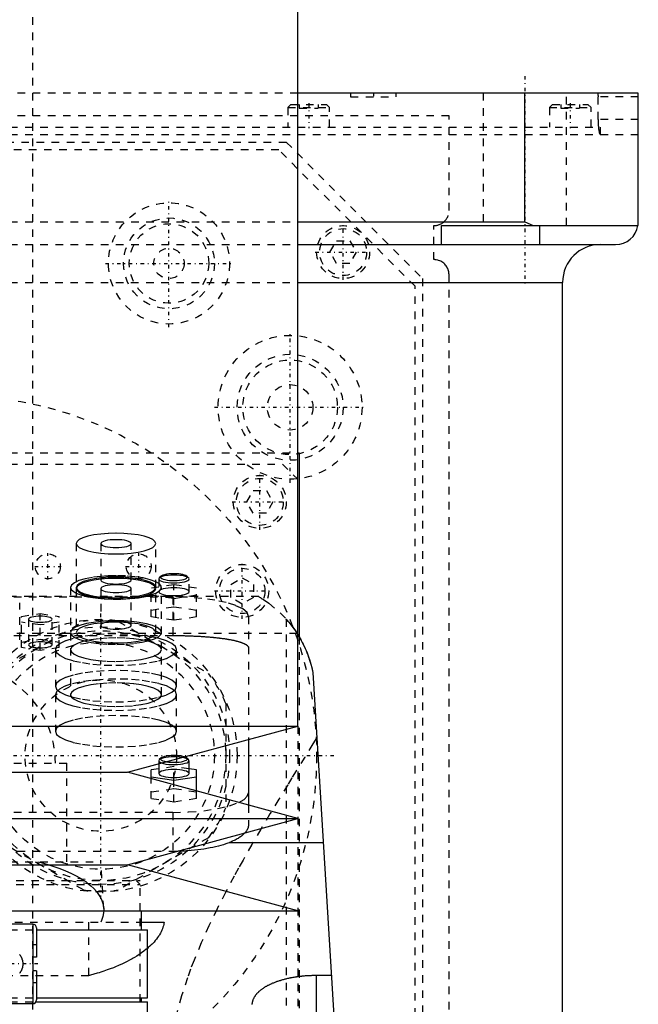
# Model space of a CAD drawing. Extents: x -90 to 90, y -144 to 599.
# Tile 9 of 10: x 8 to 90, y 196 to 326. Entities that reach past the tile are written whole.
import ezdxf

# ---------------------------------------------------------------- set-up
doc = ezdxf.new("R2010")
doc.units = 0
doc.linetypes.add('CENTER', pattern=[1.5, 0.45, -0.5, 0.05, -0.5])
doc.linetypes.add('DASHED', pattern=[2, 1, -1])
for name, color, linetype in [('AM_0', 7, 'CONTINUOUS'), ('AM_3', 7, 'DASHED'), ('AM_7', 7, 'CENTER')]:
    doc.layers.add(name, color=color, linetype=linetype)

msp = doc.modelspace()

# ---------------------------------------------------------------- linework, layer by layer
at = {"layer": 'AM_0', "color": 7, "linetype": 'CONTINUOUS'}
for p, q in [((45, 232.9), (45, 375)), ((90, 316.5), (45, 316.5)), ((75, 299.5), (75, 316.5)), ((90, 299.5), (90, 316.5)), ((45, 299.5), (75, 299.5)), ((75, 299.5), (76.12, 299)), ((64, 299), (89.96, 299)), ((64, 296.5), (64, 299)), ((77, 296.5), (77, 299)), ((45, 296.5), (87, 296.5)), ((45.02, 291.5), (80, 291.5)), ((80, 30), (80, 291.5)), ((45.01, 269), (45.21, 269)), ((45.21, 269), (45.21, 244.67)), ((47, 240), (57, 77.05)), ((-45, 232.9), (45, 232.9)), ((22.5, 226.8), (45, 232.9)), ((38.5, 231.14), (38.5, 222.46)), ((26.65, 227.93), (26.65, 226.64)), ((30.58, 228.47), (30.34, 228.69)), ((30.65, 226.64), (30.65, 228.33)), ((-22.5, 226.8), (22.5, 226.8)), ((45, 220.7), (22.5, 226.8)), ((26.65, 227.26), (25.65, 227.11)), ((25.65, 225.95), (25.65, 227.11)), ((31.65, 227.11), (30.65, 227.26)), ((31.65, 224.32), (31.65, 227.11)), ((25.65, 226.21), (28.65, 225.77)), ((28.65, 225.77), (31.65, 226.21)), ((28.65, 225.13), (28.65, 225.77)), ((-45, 220.7), (45, 220.7)), ((22.5, 214.6), (45, 220.7)), ((48.38, 217.5), (35.93, 217.5)), ((-22.5, 214.6), (22.5, 214.6)), ((45, 208.5), (22.5, 214.6)), ((-45, 208.5), (45, 208.5)), ((24.35, 206), (24.35, 208.5)), ((10, 206.75), (7, 206.75)), ((10, 206.75), (10, 196.25)), ((24.35, 207), (27.36, 207)), ((10.5, 206.25), (10.5, 202.4)), ((10.5, 206), (25.15, 206)), ((25.15, 197), (25.15, 206)), ((10.5, 202.4), (10, 202.4)), ((10.5, 200.6), (10, 200.6)), ((10.5, 200.6), (10.5, 196.75)), ((47.5, 191.75), (47.5, 200.01)), ((47.5, 200.01), (49.45, 200.01)), ((10.43, 196.5), (25.18, 196.5)), ((10.5, 197), (25.15, 197)), ((24.35, 196.5), (24.35, 197)), ((25.43, 160.87), (25.18, 196.5)), ((7, 196.25), (10, 196.25))]:
    msp.add_line(p, q, dxfattribs=at)
for points in [[(30.34, 228.69), (30.22, 228.77), (30.04, 228.84)], [(27.02, 228.03), (27.29, 227.95), (27.6, 227.89), (27.96, 227.84), (28.35, 227.82), (28.75, 227.81), (29.14, 227.83), (29.51, 227.86), (29.85, 227.92), (30.15, 227.99), (30.38, 228.07), (30.54, 228.16), (30.63, 228.26), (30.64, 228.37), (30.58, 228.47)], [(27.66, 228.2), (27.97, 228.15), (28.31, 228.13), (28.66, 228.12), (29.02, 228.13), (29.36, 228.16), (29.67, 228.2), (29.93, 228.26), (30.15, 228.34), (30.3, 228.42), (30.38, 228.51), (30.4, 228.6), (30.34, 228.69)], [(26.65, 226.64), (26.69, 226.54), (26.8, 226.44), (26.99, 226.35), (27.24, 226.27), (27.54, 226.21), (27.88, 226.16), (28.26, 226.13), (28.65, 226.12), (29.04, 226.13), (29.42, 226.16), (29.76, 226.21), (30.06, 226.27), (30.31, 226.35), (30.5, 226.44), (30.61, 226.54), (30.65, 226.64)], [(37.21, 222.82), (37.92, 223.22), (38.35, 223.65), (38.5, 224.09)]]:
    msp.add_lwpolyline(points, dxfattribs=at)
for points in [[(89.96, 299, 0), (89.97, 299.08, 0), (89.99, 299.25, 0), (90, 299.42, 0), (90, 299.5, 0)], [(45, 245.02, 0), (45.43, 244.28, 0), (46.19, 242.69, 0), (46.78, 240.93, 0), (47, 240, 0)], [(38.04, 218.82, 0), (38, 218.78, 0), (37.93, 218.7, 0), (37.84, 218.62, 0), (37.8, 218.58, 0), (37.76, 218.54, 0), (37.66, 218.46, 0), (37.56, 218.38, 0), (37.46, 218.3, 0), (37.35, 218.23, 0), (37.23, 218.15, 0), (37.18, 218.11, 0), (37.12, 218.08, 0), (36.99, 218.01, 0), (36.86, 217.93, 0), (36.73, 217.86, 0), (36.59, 217.79, 0), (36.45, 217.73, 0), (36.38, 217.69, 0), (36.31, 217.66, 0), (36.16, 217.59, 0), (36.01, 217.53, 0), (35.93, 217.5, 0)], [(35.93, 217.5, 0), (35.79, 217.45, 0), (35.5, 217.34, 0), (35.19, 217.24, 0), (35.03, 217.2, 0), (34.86, 217.15, 0), (34.52, 217.06, 0), (34.16, 216.97, 0), (33.8, 216.88, 0), (33.42, 216.81, 0), (33.02, 216.73, 0), (32.82, 216.7, 0), (32.62, 216.67, 0), (32.21, 216.61, 0), (31.79, 216.55, 0), (31.37, 216.5, 0), (30.94, 216.46, 0), (30.51, 216.43, 0), (30.3, 216.42, 0), (30.08, 216.4, 0), (29.65, 216.38, 0), (29.22, 216.37, 0), (29, 216.36, 0)], [(27.36, 207, 0), (27.34, 206.9, 0), (27.31, 206.71, 0), (27.26, 206.52, 0), (27.23, 206.42, 0), (27.2, 206.33, 0), (27.13, 206.13, 0), (27.05, 205.94, 0), (26.96, 205.74, 0), (26.86, 205.55, 0), (26.75, 205.35, 0), (26.69, 205.26, 0), (26.63, 205.16, 0), (26.49, 204.97, 0), (26.35, 204.78, 0), (26.19, 204.58, 0), (26.03, 204.39, 0), (25.85, 204.2, 0), (25.76, 204.11, 0), (25.66, 204.02, 0), (25.47, 203.83, 0), (25.26, 203.65, 0), (25.15, 203.55, 0)], [(39, 196.16, 0), (39, 196.21, 0), (39.01, 196.24, 0), (39.01, 196.27, 0), (39.02, 196.32, 0), (39.02, 196.37, 0), (39.03, 196.43, 0), (39.04, 196.48, 0), (39.06, 196.54, 0), (39.06, 196.56, 0), (39.07, 196.59, 0), (39.09, 196.65, 0), (39.1, 196.7, 0), (39.12, 196.76, 0), (39.14, 196.81, 0), (39.17, 196.87, 0), (39.18, 196.89, 0), (39.19, 196.92, 0), (39.22, 196.98, 0), (39.25, 197.03, 0), (39.26, 197.06, 0), (39.27, 197.08, 0), (39.31, 197.14, 0), (39.34, 197.19, 0), (39.36, 197.22, 0), (39.37, 197.25, 0), (39.41, 197.3, 0), (39.45, 197.35, 0), (39.49, 197.41, 0), (39.53, 197.46, 0), (39.57, 197.51, 0), (39.59, 197.54, 0), (39.62, 197.57, 0), (39.66, 197.62, 0), (39.71, 197.67, 0), (39.76, 197.72, 0), (39.81, 197.77, 0), (39.87, 197.83, 0), (39.89, 197.85, 0), (39.92, 197.88, 0), (39.98, 197.93, 0), (40.03, 197.98, 0), (40.09, 198.03, 0), (40.15, 198.08, 0), (40.22, 198.12, 0), (40.25, 198.15, 0), (40.28, 198.17, 0), (40.35, 198.22, 0), (40.41, 198.27, 0), (40.48, 198.31, 0), (40.55, 198.36, 0), (40.62, 198.41, 0), (40.66, 198.43, 0), (40.69, 198.45, 0), (40.77, 198.5, 0), (40.84, 198.54, 0), (40.92, 198.58, 0), (41, 198.63, 0), (41.07, 198.67, 0), (41.11, 198.69, 0), (41.15, 198.71, 0), (41.24, 198.75, 0), (41.32, 198.79, 0), (41.36, 198.81, 0), (41.4, 198.83, 0), (41.48, 198.87, 0), (41.57, 198.91, 0), (41.61, 198.93, 0), (41.65, 198.95, 0), (41.74, 198.98, 0), (41.83, 199.02, 0), (41.92, 199.06, 0), (42.01, 199.09, 0), (42.11, 199.13, 0), (42.16, 199.15, 0), (42.2, 199.16, 0), (42.3, 199.2, 0), (42.4, 199.23, 0), (42.5, 199.27, 0), (42.6, 199.3, 0), (42.71, 199.33, 0), (42.76, 199.35, 0), (42.81, 199.37, 0), (42.92, 199.4, 0), (43.03, 199.43, 0), (43.14, 199.46, 0), (43.25, 199.49, 0), (43.36, 199.52, 0), (43.41, 199.53, 0), (43.47, 199.55, 0), (43.59, 199.57, 0), (43.7, 199.6, 0), (43.82, 199.63, 0), (43.93, 199.65, 0), (44.05, 199.67, 0), (44.11, 199.69, 0), (44.17, 199.7, 0), (44.29, 199.72, 0), (44.41, 199.74, 0), (44.53, 199.76, 0), (44.66, 199.78, 0), (44.78, 199.8, 0), (44.84, 199.81, 0), (44.9, 199.82, 0), (45.03, 199.84, 0), (45.15, 199.86, 0), (45.22, 199.86, 0), (45.28, 199.87, 0), (45.41, 199.89, 0), (45.53, 199.9, 0), (45.6, 199.91, 0), (45.66, 199.91, 0), (45.79, 199.93, 0), (45.91, 199.94, 0), (46.04, 199.95, 0), (46.17, 199.96, 0), (46.3, 199.97, 0), (46.36, 199.97, 0), (46.42, 199.98, 0), (46.55, 199.98, 0), (46.68, 199.99, 0), (46.81, 199.99, 0), (46.93, 200, 0), (47.06, 200, 0), (47.12, 200, 0), (47.19, 200, 0), (47.31, 200.01, 0), (47.44, 200.01, 0), (47.5, 200.01, 0)]]:
    msp.add_polyline3d(points, dxfattribs=at)
for centre, radius, start, end in [((87, 299.5), 3, 270, 350.4059), ((85, 291.5), 5, 90, 180), ((10, 206.25), 0.5, 0, 90), ((10, 196.75), 0.5, 270, 0)]:
    msp.add_arc(centre, radius, start, end, dxfattribs=at)
at = {"layer": 'AM_3', "color": 6, "linetype": 'DASHED'}
for p, q in [((10, -70.5), (10, 553.5)), ((45, 316.5), (-45, 316.5)), ((52, 316.5), (52, 316)), ((52, 316), (58, 316)), ((58, 316), (58, 316.5)), ((69.5, 316.5), (69.5, 299)), ((80.5, 299), (80.5, 316.5)), ((90, 316), (84.68, 316)), ((84.68, 313), (84.68, 316)), ((44.11, 315), (43.71, 314.6)), ((44.11, 315), (48.81, 315)), ((45.21, 315), (45.21, 314.5)), ((46.46, 315), (46.46, 314.5)), ((47.71, 315), (47.71, 314.5)), ((49.21, 314.6), (48.81, 315)), ((78.65, 315), (78.25, 314.6)), ((78.65, 315), (83.35, 315)), ((79.75, 315), (79.75, 314.5)), ((81, 315), (81, 314.5)), ((82.25, 315), (82.25, 314.5)), ((83.75, 314.6), (83.35, 315)), ((65, 313.5), (-65, 313.5)), ((43.71, 314.6), (43.71, 312)), ((43.71, 314.6), (49.21, 314.6)), ((45.21, 314.5), (47.71, 314.5)), ((49.21, 312), (49.21, 314.6)), ((65, 301), (65, 313.5)), ((78.25, 314.6), (78.25, 312)), ((78.25, 314.6), (83.75, 314.6)), ((79.75, 314.5), (82.25, 314.5)), ((83.75, 312), (83.75, 314.6)), ((90, 313), (84.68, 313)), ((90, 311), (-90, 311)), ((-85, 312), (85, 312)), ((85, 311), (85, 312)), ((-43.5, 310), (43.5, 310)), ((43.5, 310), (61.5, 292)), ((42.5, 309), (-42.5, 309)), ((60.5, 291), (42.5, 309)), ((-45, 299.5), (45, 299.5)), ((63, 294.5), (63, 299)), ((-45, 296.5), (45, 296.5)), ((49.27, 295.5), (50.13, 297)), ((50.13, 297), (51.87, 297)), ((51.87, 297), (52.73, 295.5)), ((50.13, 294), (49.27, 295.5)), ((52.73, 295.5), (51.87, 294)), ((51.87, 294), (50.13, 294)), ((-45.02, 291.5), (45.02, 291.5)), ((61.5, 292), (61.5, 154.98)), ((65, 37.5), (65, 292.5)), ((60.5, 156.65), (60.5, 291)), ((-45.01, 269), (45.01, 269)), ((-43, 267.5), (43, 267.5)), ((43, 267.5), (45, 265.5)), ((38.27, 262.5), (39.13, 264)), ((39.13, 264), (40.87, 264)), ((40.87, 264), (41.73, 262.5)), ((39.13, 261), (38.27, 262.5)), ((41.73, 262.5), (40.87, 261)), ((40.87, 261), (39.13, 261)), ((15.75, 257.01), (15.75, 251.21)), ((19, 257.01), (19, 252.18)), ((23, 252.18), (23, 257.01)), ((26.25, 251.21), (26.25, 257.01)), ((26.65, 252.33), (26.65, 250.64)), ((26.96, 252.7), (26.72, 252.47)), ((30.58, 252.47), (30.34, 252.7)), ((30.65, 250.64), (30.65, 252.33)), ((36.17, 251.62), (37.67, 252.48)), ((37.67, 252.48), (39.17, 251.62)), ((15, 251.21), (15, 237.05)), ((15.75, 251.21), (15.76, 251.13)), ((15.75, 251.05), (15.75, 245.26)), ((19, 251.05), (19, 246.22)), ((23, 246.22), (23, 251.05)), ((28.65, 251.56), (25.65, 251.12)), ((25.65, 247.32), (25.65, 251.12)), ((26.25, 245.26), (26.25, 251.05)), ((27, 237.05), (27, 251.21)), ((28.65, 246.87), (28.65, 251.56)), ((31.65, 251.12), (28.65, 251.56)), ((31.65, 247.32), (31.65, 251.12)), ((36.17, 249.88), (36.17, 251.62)), ((39.17, 251.62), (39.17, 249.88)), ((39.86, 250), (-39.86, 250)), ((-28.5, 249.97), (28.5, 249.97)), ((25.65, 250.22), (28.65, 249.77)), ((28.5, 249.97), (28.5, 244.86)), ((28.65, 249.77), (31.65, 250.22)), ((37.67, 249.02), (36.17, 249.88)), ((39.17, 249.88), (37.67, 249.02)), ((8.28, 244.28), (8.28, 249.2)), ((25.65, 248.22), (28.65, 248.67)), ((28.65, 248.67), (31.65, 248.22)), ((8.5, 247.38), (11, 247.76)), ((8.5, 243.26), (8.5, 247.38)), ((11, 247.76), (13.5, 247.38)), ((11, 242.88), (11, 247.76)), ((13.5, 243.26), (13.5, 247.38)), ((28.65, 246.87), (25.65, 247.32)), ((31.65, 247.32), (28.65, 246.87)), ((38.5, 247.38), (38.5, 231.14)), ((4.8, 239.85), (16.7, 246.73)), ((11, 246.26), (8.5, 246.64)), ((9.45, 247.01), (9.45, 243.63)), ((13.5, 246.64), (11, 246.26)), ((12.55, 243.63), (12.55, 247.01)), ((21.3, 246.73), (33.2, 239.85)), ((43.5, 247.02), (43.5, 77.05)), ((44.92, 245.15), (-44.92, 245.15)), ((-28.5, 244.86), (28.5, 244.86)), ((44.92, 245.15), (45, 245.02)), ((45.21, 244.67), (45.21, 176)), ((8.5, 244), (11, 244.38)), ((11, 242.88), (8.5, 243.26)), ((11, 244.38), (13.5, 244)), ((13.5, 243.26), (11, 242.88)), ((13, 243), (13, 238.17)), ((29, 238.17), (29, 243)), ((13, 237.05), (13, 232.22)), ((29, 232.22), (29, 237.05)), ((35.5, 235.88), (35.5, 222.12)), ((45, 232.9), (45, 179.5)), ((-14.5, 228), (14.5, 228)), ((14.5, 215), (14.5, 228)), ((26.72, 228.47), (26.65, 228.33)), ((26.65, 228.33), (26.65, 227.93)), ((28.65, 227.56), (26.65, 227.26)), ((26.96, 228.69), (26.72, 228.47)), ((28.65, 225.77), (28.65, 227.56)), ((30.65, 227.26), (28.65, 227.56)), ((25.65, 223.32), (25.65, 225.95)), ((28.65, 222.87), (28.65, 225.13)), ((25.65, 224.21), (28.65, 224.66)), ((28.65, 224.66), (31.65, 224.21)), ((31.65, 223.32), (31.65, 224.32)), ((28.65, 222.87), (25.65, 223.32)), ((31.65, 223.32), (28.65, 222.87)), ((38.5, 222.46), (38.5, 219.86)), ((28.5, 221.5), (-28.5, 221.5)), ((28.5, 221.5), (28.5, 216.36)), ((16.7, 211.27), (4.8, 218.15)), ((33.2, 218.15), (21.3, 211.27)), ((29, 216.36), (-29, 216.36)), ((-19, 215), (19, 215)), ((19.39, 208.83), (19, 215)), ((-24.18, 212.5), (24.18, 212.5)), ((-24.18, 212), (24.18, 212)), ((24.18, 212), (23.68, 212.5)), ((24.18, 196.5), (24.18, 212.5)), ((24.18, 196.5), (24.18, 212)), ((-24.35, 207), (24.35, 207)), ((17.38, 207), (17.38, 199.94)), ((-7.01, 206), (10.5, 206)), ((10.5, 204), (10, 204)), ((17.38, 199.94), (-17.38, 199.94)), ((10.5, 199), (10, 199)), ((-7.01, 197), (10.5, 197)), ((7, 196.5), (10.43, 196.5))]:
    msp.add_line(p, q, dxfattribs=at)
for points in [[(21, 258.36), (19.98, 258.34), (18.99, 258.26), (18.08, 258.14), (17.29, 257.97), (16.63, 257.76), (16.15, 257.53), (15.85, 257.27), (15.75, 257.01)], [(15.75, 257.01), (15.85, 256.74), (16.15, 256.49), (16.63, 256.25), (17.29, 256.05), (18.08, 255.88), (18.99, 255.75), (19.98, 255.67), (21, 255.65), (22.02, 255.67), (23.01, 255.75), (23.92, 255.88), (24.71, 256.05), (25.37, 256.25), (25.85, 256.49), (26.15, 256.74), (26.25, 257.01), (26.15, 257.27), (25.85, 257.53), (25.37, 257.76), (24.71, 257.97), (23.92, 258.14), (23.01, 258.26), (22.02, 258.34), (21, 258.36)], [(21, 257.52), (20.61, 257.51), (20.23, 257.48), (19.89, 257.44), (19.59, 257.37), (19.34, 257.29), (19.15, 257.2), (19.04, 257.11), (19, 257.01)], [(19, 257.01), (19.04, 256.91), (19.15, 256.81), (19.34, 256.72), (19.59, 256.64), (19.89, 256.58), (20.23, 256.53), (20.61, 256.5), (21, 256.49), (21.39, 256.5), (21.77, 256.53), (22.11, 256.58), (22.41, 256.64), (22.66, 256.72), (22.85, 256.81), (22.96, 256.91), (23, 257.01), (22.96, 257.11), (22.85, 257.2), (22.66, 257.29), (22.41, 257.37), (22.11, 257.44), (21.77, 257.48), (21.39, 257.51), (21, 257.52)], [(19, 252.67), (17.89, 252.54), (16.91, 252.35), (16.1, 252.11), (15.5, 251.83), (15.13, 251.53), (15, 251.21)], [(26.24, 251.13), (26.2, 251.4), (25.94, 251.67), (25.5, 251.91), (24.87, 252.13), (24.09, 252.31), (23.18, 252.45), (22.19, 252.53), (21.15, 252.57), (20.1, 252.55), (19.1, 252.48), (18.16, 252.35), (17.34, 252.18), (16.67, 251.98), (16.16, 251.74), (15.85, 251.48), (15.75, 251.21)], [(21, 252.41), (19.98, 252.39), (18.99, 252.31), (18.08, 252.18), (17.29, 252.01), (16.63, 251.81), (16.15, 251.57), (15.85, 251.32), (15.75, 251.05)], [(15.75, 251.05), (15.85, 250.79), (16.15, 250.53), (16.63, 250.3), (17.29, 250.09), (18.08, 249.92), (18.99, 249.8), (19.98, 249.72), (21, 249.69), (22.02, 249.72), (23.01, 249.8), (23.92, 249.92), (24.71, 250.09), (25.37, 250.3), (25.85, 250.53), (26.15, 250.79), (26.25, 251.05), (26.15, 251.32), (25.85, 251.57), (25.37, 251.81), (24.71, 252.01), (23.92, 252.18), (23.01, 252.31), (22.02, 252.39), (21, 252.41)], [(21, 252.76), (19.98, 252.74), (19, 252.67)], [(21, 252.69), (20.61, 252.68), (20.23, 252.65), (19.89, 252.61), (19.59, 252.54), (19.34, 252.46), (19.15, 252.37), (19.04, 252.28), (19, 252.18)], [(26.25, 251.96), (25.52, 252.23), (24.58, 252.46), (23.48, 252.62), (22.27, 252.73), (21, 252.76)], [(23, 252.18), (22.96, 252.28), (22.85, 252.37), (22.66, 252.46), (22.41, 252.54), (22.11, 252.61), (21.77, 252.65), (21.39, 252.68), (21, 252.69)], [(28.65, 253.03), (28.3, 253.02), (27.97, 252.99), (27.66, 252.95), (27.4, 252.89), (27.18, 252.82), (27.02, 252.74), (26.93, 252.66), (26.9, 252.57), (26.94, 252.48), (27.05, 252.39), (27.23, 252.31), (27.46, 252.24), (27.74, 252.19), (28.05, 252.15), (28.39, 252.13), (28.73, 252.12), (29.08, 252.14), (29.41, 252.17), (29.7, 252.21), (29.96, 252.28), (30.16, 252.35), (30.31, 252.43), (30.39, 252.52), (30.4, 252.61), (30.34, 252.7)], [(30.34, 252.7), (30.22, 252.78), (30.05, 252.85), (29.83, 252.91), (29.58, 252.96), (29.28, 253), (28.97, 253.02), (28.65, 253.03)], [(15, 251.21), (15.08, 250.95), (15.34, 250.7), (15.75, 250.46)], [(15.76, 251.13), (15.91, 250.88), (16.23, 250.64), (16.72, 250.42), (17.36, 250.23), (18.13, 250.07), (19, 249.95)], [(19, 252.18), (19.04, 252.08), (19.15, 251.98), (19.34, 251.89), (19.59, 251.81), (19.89, 251.75), (20.23, 251.7), (20.61, 251.67), (21, 251.66), (21.39, 251.67), (21.77, 251.7), (22.11, 251.75), (22.41, 251.81), (22.66, 251.89), (22.85, 251.98), (22.96, 252.08), (23, 252.18)], [(19, 249.95), (19.95, 249.88), (20.95, 249.85), (21.94, 249.87), (22.9, 249.94), (23.8, 250.06), (24.59, 250.22), (25.25, 250.41), (25.75, 250.63), (26.09, 250.88), (26.24, 251.13)], [(26.25, 250.46), (26.73, 250.75), (26.97, 251.05), (26.97, 251.37), (26.73, 251.67), (26.25, 251.96)], [(28.65, 251.16), (28.26, 251.15), (27.88, 251.12), (27.54, 251.07), (27.24, 251.01), (26.99, 250.93), (26.8, 250.84), (26.69, 250.75), (26.65, 250.64)], [(30.65, 250.64), (30.61, 250.75), (30.5, 250.84), (30.31, 250.93), (30.06, 251.01), (29.76, 251.07), (29.42, 251.12), (29.04, 251.15), (28.65, 251.16)], [(15.75, 250.46), (16.43, 250.2), (17.3, 249.99), (18.32, 249.82), (19.44, 249.71), (20.63, 249.66), (21.83, 249.67), (23, 249.75)], [(23, 249.75), (23.99, 249.86), (24.88, 250.03), (25.64, 250.23), (26.25, 250.46)], [(26.65, 250.64), (26.69, 250.54), (26.81, 250.44), (27, 250.35)], [(27, 250.35), (27.25, 250.27), (27.55, 250.21), (27.9, 250.16), (28.27, 250.14), (28.66, 250.13), (29.05, 250.14), (29.42, 250.17), (29.77, 250.22), (30.07, 250.28), (30.32, 250.36), (30.5, 250.45), (30.61, 250.54), (30.65, 250.64)], [(38.5, 247.38), (38.31, 247.89), (37.74, 248.37), (36.81, 248.82), (35.57, 249.21), (34.06, 249.53), (32.33, 249.77), (30.45, 249.92), (28.5, 249.97)], [(12.55, 247.01), (12.52, 247.09), (12.43, 247.16), (12.29, 247.23), (12.1, 247.29), (11.86, 247.34), (11.59, 247.38), (11.3, 247.4), (11, 247.41), (10.7, 247.4), (10.41, 247.38), (10.14, 247.34), (9.9, 247.29), (9.71, 247.23), (9.57, 247.16), (9.48, 247.09), (9.45, 247.01)], [(9.45, 247.01), (9.49, 246.92), (9.59, 246.84), (9.77, 246.77), (10, 246.7)], [(10, 246.7), (10.24, 246.66), (10.51, 246.63), (10.79, 246.61), (11.09, 246.61), (11.38, 246.62), (11.65, 246.65), (11.91, 246.68), (12.13, 246.73), (12.31, 246.79), (12.44, 246.86), (12.52, 246.93), (12.55, 247.01)], [(15, 245.26), (15.12, 244.95), (15.47, 244.66), (16.04, 244.39), (16.8, 244.15), (17.73, 243.96), (18.78, 243.81), (19.93, 243.73), (21.11, 243.7), (22.3, 243.74), (23.43, 243.84), (24.46, 243.99), (25.36, 244.19), (26.09, 244.44), (26.62, 244.71), (26.92, 245.01), (27, 245.32), (26.83, 245.62), (26.44, 245.91), (25.83, 246.18), (25.04, 246.41), (24.08, 246.59), (23, 246.72)], [(15.75, 246.01), (15.34, 245.77), (15.08, 245.52), (15, 245.26)], [(19, 246.72), (18.01, 246.6), (17.12, 246.44), (16.36, 246.24), (15.75, 246.01)], [(21, 246.62), (19.98, 246.59), (18.99, 246.51), (18.08, 246.39), (17.29, 246.22), (16.63, 246.01), (16.15, 245.78), (15.85, 245.52), (15.75, 245.26)], [(15.75, 245.26), (15.85, 244.99), (16.15, 244.74), (16.63, 244.5), (17.29, 244.3), (18.08, 244.13), (18.99, 244), (19.98, 243.92), (21, 243.9), (22.02, 243.92), (23.01, 244), (23.92, 244.13), (24.71, 244.3), (25.37, 244.5), (25.85, 244.74), (26.15, 244.99), (26.25, 245.26), (26.15, 245.52), (25.85, 245.78), (25.37, 246.01), (24.71, 246.22), (23.92, 246.39), (23.01, 246.51), (22.02, 246.59), (21, 246.62)], [(21, 246.81), (19.98, 246.79), (19, 246.72)], [(23, 246.72), (22.02, 246.79), (21, 246.81)], [(21, 245.07), (19.44, 245.03), (17.94, 244.91), (16.56, 244.72), (15.34, 244.46), (14.35, 244.15), (13.61, 243.79), (13.15, 243.4), (13, 243)], [(13, 243), (13.15, 242.6), (13.61, 242.21), (14.35, 241.85), (15.34, 241.54), (16.56, 241.28), (17.94, 241.09), (19.44, 240.97), (21, 240.93), (22.56, 240.97), (24.06, 241.09), (25.44, 241.28), (26.66, 241.54), (27.65, 241.85), (28.39, 242.21), (28.85, 242.6), (29, 243), (28.85, 243.4), (28.39, 243.79), (27.65, 244.15), (26.66, 244.46), (25.44, 244.72), (24.06, 244.91), (22.56, 245.03), (21, 245.07)], [(21, 244.55), (19.83, 244.52), (18.7, 244.43), (17.67, 244.29), (16.76, 244.1), (16.01, 243.86), (15.46, 243.59), (15.12, 243.3), (15, 243)], [(21, 241.45), (22.17, 241.48), (23.3, 241.57), (24.33, 241.71), (25.24, 241.9), (25.99, 242.14), (26.54, 242.41), (26.88, 242.7), (27, 243), (26.88, 243.3), (26.54, 243.59), (25.99, 243.86), (25.24, 244.1), (24.33, 244.29), (23.3, 244.43), (22.17, 244.52), (21, 244.55)], [(12.55, 243.63), (12.52, 243.71), (12.43, 243.78), (12.29, 243.85), (12.1, 243.91), (11.86, 243.96), (11.59, 244), (11.3, 244.02), (11, 244.03), (10.7, 244.02), (10.41, 244), (10.14, 243.96), (9.9, 243.91), (9.71, 243.85), (9.57, 243.78), (9.48, 243.71), (9.45, 243.63)], [(9.45, 243.63), (9.48, 243.55), (9.57, 243.48), (9.71, 243.41), (9.9, 243.35), (10.14, 243.3), (10.41, 243.26), (10.7, 243.24), (11, 243.23), (11.3, 243.24), (11.59, 243.26), (11.86, 243.3), (12.1, 243.35), (12.29, 243.41), (12.43, 243.48), (12.52, 243.55), (12.55, 243.63)], [(15, 243), (15.12, 242.7), (15.46, 242.41), (16.01, 242.14), (16.76, 241.9), (17.67, 241.71), (18.7, 241.57), (19.83, 241.48), (21, 241.45)], [(14.99, 238.42), (14.14, 238.11), (13.52, 237.78), (13.13, 237.42), (13, 237.05)], [(21, 239.12), (19.31, 239.07), (17.7, 238.93), (16.24, 238.71), (14.99, 238.42)], [(29, 237.05), (28.85, 237.45), (28.39, 237.84), (27.65, 238.2), (26.66, 238.51), (25.44, 238.77), (24.06, 238.96), (22.56, 239.08), (21, 239.12)], [(13, 237.05), (13.15, 236.64), (13.61, 236.25), (14.35, 235.9), (15.34, 235.58), (16.56, 235.33), (17.94, 235.13), (19.44, 235.02), (21, 234.98), (22.56, 235.02), (24.06, 235.13), (25.44, 235.33), (26.66, 235.58), (27.65, 235.9), (28.39, 236.25), (28.85, 236.64), (29, 237.05)], [(28.65, 228.85), (28.28, 228.84), (27.92, 228.81), (27.59, 228.77), (27.3, 228.71), (27.05, 228.64), (26.86, 228.56), (26.72, 228.47)], [(28.65, 229.02), (28.31, 229.02), (27.98, 228.99), (27.68, 228.95), (27.42, 228.89), (27.2, 228.82), (27.04, 228.75), (26.94, 228.66), (26.9, 228.58), (26.93, 228.49), (27.03, 228.4), (27.18, 228.32), (27.4, 228.26), (27.66, 228.2)], [(30.04, 228.84), (29.83, 228.91), (29.57, 228.96), (29.28, 228.99), (28.97, 229.02), (28.65, 229.02)], [(30.58, 228.47), (30.44, 228.56), (30.25, 228.64), (30, 228.71), (29.71, 228.77), (29.38, 228.81), (29.02, 228.84), (28.65, 228.85)], [(26.65, 228.33), (26.69, 228.22), (26.82, 228.12), (27.02, 228.03)], [(30.65, 226.64), (30.61, 226.74), (30.5, 226.84), (30.31, 226.93), (30.06, 227.01), (29.76, 227.07), (29.42, 227.12), (29.04, 227.15), (28.65, 227.16), (28.26, 227.15), (27.88, 227.12), (27.54, 227.07), (27.24, 227.01), (26.99, 226.93), (26.8, 226.84), (26.69, 226.74), (26.65, 226.64)], [(28.5, 221.5), (30.6, 221.56), (32.6, 221.73), (34.43, 222), (35.98, 222.37), (37.21, 222.82)]]:
    msp.add_lwpolyline(points, dxfattribs=at)
for points in [[(30.65, 252.33), (30.61, 252.44), (30.5, 252.53), (30.31, 252.62), (30.06, 252.7), (29.76, 252.77), (29.42, 252.81), (29.04, 252.84), (28.65, 252.85), (28.26, 252.84), (27.88, 252.81), (27.54, 252.77), (27.24, 252.7), (26.99, 252.62), (26.8, 252.53), (26.69, 252.44), (26.65, 252.33), (26.69, 252.23), (26.8, 252.14), (26.99, 252.05), (27.24, 251.97), (27.54, 251.9), (27.88, 251.86), (28.26, 251.83), (28.65, 251.82), (29.04, 251.83), (29.42, 251.86), (29.76, 251.9), (30.06, 251.97), (30.31, 252.05), (30.5, 252.14), (30.61, 252.23)], [(23, 251.05), (22.96, 251.15), (22.85, 251.25), (22.66, 251.34), (22.41, 251.42), (22.11, 251.48), (21.77, 251.53), (21.39, 251.56), (21, 251.57), (20.61, 251.56), (20.23, 251.53), (19.89, 251.48), (19.59, 251.42), (19.34, 251.34), (19.15, 251.25), (19.04, 251.15), (19, 251.05), (19.04, 250.95), (19.15, 250.86), (19.34, 250.77), (19.59, 250.69), (19.89, 250.62), (20.23, 250.57), (20.61, 250.55), (21, 250.54), (21.39, 250.55), (21.77, 250.57), (22.11, 250.62), (22.41, 250.69), (22.66, 250.77), (22.85, 250.86), (22.96, 250.95)], [(23, 246.22), (22.96, 246.32), (22.85, 246.42), (22.66, 246.51), (22.41, 246.59), (22.11, 246.65), (21.77, 246.7), (21.39, 246.73), (21, 246.74), (20.61, 246.73), (20.23, 246.7), (19.89, 246.65), (19.59, 246.59), (19.34, 246.51), (19.15, 246.42), (19.04, 246.32), (19, 246.22), (19.04, 246.12), (19.15, 246.03), (19.34, 245.94), (19.59, 245.86), (19.89, 245.79), (20.23, 245.75), (20.61, 245.72), (21, 245.71), (21.39, 245.72), (21.77, 245.75), (22.11, 245.79), (22.41, 245.86), (22.66, 245.94), (22.85, 246.03), (22.96, 246.12)], [(13, 238.17), (13.15, 237.77), (13.61, 237.38), (14.35, 237.02), (15.34, 236.71), (16.56, 236.45), (17.94, 236.26), (19.44, 236.14), (21, 236.1), (22.56, 236.14), (24.06, 236.26), (25.44, 236.45), (26.66, 236.71), (27.65, 237.02), (28.39, 237.38), (28.85, 237.77), (29, 238.17), (28.85, 238.57), (28.39, 238.96), (27.65, 239.32), (26.66, 239.63), (25.44, 239.89), (24.06, 240.08), (22.56, 240.2), (21, 240.24), (19.44, 240.2), (17.94, 240.08), (16.56, 239.89), (15.34, 239.63), (14.35, 239.32), (13.61, 238.96), (13.15, 238.57)], [(27, 237.05), (26.88, 237.35), (26.54, 237.64), (25.99, 237.91), (25.24, 238.15), (24.33, 238.34), (23.3, 238.48), (22.17, 238.57), (21, 238.6), (19.83, 238.57), (18.7, 238.48), (17.67, 238.34), (16.76, 238.15), (16.01, 237.91), (15.46, 237.64), (15.12, 237.35), (15, 237.05), (15.12, 236.74), (15.46, 236.45), (16.01, 236.18), (16.76, 235.95), (17.67, 235.76), (18.7, 235.61), (19.83, 235.52), (21, 235.49), (22.17, 235.52), (23.3, 235.61), (24.33, 235.76), (25.24, 235.95), (25.99, 236.18), (26.54, 236.45), (26.88, 236.74)], [(13, 232.22), (13.15, 231.81), (13.61, 231.43), (14.35, 231.07), (15.34, 230.75), (16.56, 230.5), (17.94, 230.31), (19.44, 230.19), (21, 230.15), (22.56, 230.19), (24.06, 230.31), (25.44, 230.5), (26.66, 230.75), (27.65, 231.07), (28.39, 231.43), (28.85, 231.81), (29, 232.22), (28.85, 232.62), (28.39, 233.01), (27.65, 233.37), (26.66, 233.68), (25.44, 233.94), (24.06, 234.13), (22.56, 234.25), (21, 234.29), (19.44, 234.25), (17.94, 234.13), (16.56, 233.94), (15.34, 233.68), (14.35, 233.37), (13.61, 233.01), (13.15, 232.62)]]:
    msp.add_lwpolyline(points, close=True, dxfattribs=at)
for points in [[(84.59, 316.5, 0), (84.59, 316.5, 0), (84.59, 316.5, 0), (84.59, 316.5, 0), (84.6, 316.5, 0), (84.6, 316.5, 0), (84.6, 316.5, 0), (84.6, 316.5, 0), (84.6, 316.5, 0), (84.6, 316.5, 0), (84.6, 316.5, 0), (84.6, 316.5, 0), (84.6, 316.5, 0), (84.61, 316.49, 0), (84.61, 316.49, 0), (84.61, 316.49, 0), (84.61, 316.49, 0), (84.61, 316.49, 0), (84.61, 316.49, 0), (84.61, 316.49, 0), (84.61, 316.49, 0), (84.61, 316.48, 0), (84.61, 316.48, 0), (84.62, 316.48, 0), (84.62, 316.48, 0), (84.62, 316.48, 0), (84.62, 316.48, 0), (84.62, 316.48, 0), (84.62, 316.47, 0), (84.62, 316.47, 0), (84.62, 316.47, 0), (84.62, 316.47, 0), (84.63, 316.46, 0), (84.63, 316.46, 0), (84.63, 316.46, 0), (84.63, 316.46, 0), (84.63, 316.46, 0), (84.63, 316.45, 0), (84.63, 316.45, 0), (84.63, 316.45, 0), (84.63, 316.44, 0), (84.63, 316.44, 0), (84.64, 316.44, 0), (84.64, 316.44, 0), (84.64, 316.43, 0), (84.64, 316.43, 0), (84.64, 316.42, 0), (84.64, 316.42, 0), (84.64, 316.42, 0), (84.64, 316.42, 0), (84.64, 316.41, 0), (84.64, 316.41, 0), (84.65, 316.4, 0), (84.65, 316.4, 0), (84.65, 316.4, 0), (84.65, 316.39, 0), (84.65, 316.39, 0), (84.65, 316.39, 0), (84.65, 316.38, 0), (84.65, 316.38, 0), (84.65, 316.37, 0), (84.65, 316.37, 0), (84.65, 316.37, 0), (84.65, 316.36, 0), (84.66, 316.36, 0), (84.66, 316.35, 0), (84.66, 316.35, 0), (84.66, 316.35, 0), (84.66, 316.34, 0), (84.66, 316.34, 0), (84.66, 316.34, 0), (84.66, 316.33, 0), (84.66, 316.33, 0), (84.66, 316.32, 0), (84.66, 316.32, 0), (84.66, 316.31, 0), (84.66, 316.31, 0), (84.66, 316.3, 0), (84.66, 316.3, 0), (84.66, 316.29, 0), (84.67, 316.29, 0), (84.67, 316.28, 0), (84.67, 316.27, 0), (84.67, 316.27, 0), (84.67, 316.27, 0), (84.67, 316.26, 0), (84.67, 316.26, 0), (84.67, 316.25, 0), (84.67, 316.24, 0), (84.67, 316.24, 0), (84.67, 316.23, 0), (84.67, 316.23, 0), (84.67, 316.22, 0), (84.67, 316.22, 0), (84.67, 316.21, 0), (84.67, 316.2, 0), (84.67, 316.2, 0), (84.67, 316.19, 0), (84.68, 316.19, 0), (84.68, 316.18, 0), (84.68, 316.18, 0), (84.68, 316.17, 0), (84.68, 316.16, 0), (84.68, 316.15, 0), (84.68, 316.15, 0), (84.68, 316.15, 0), (84.68, 316.14, 0), (84.68, 316.13, 0), (84.68, 316.13, 0), (84.68, 316.13, 0), (84.68, 316.12, 0), (84.68, 316.11, 0), (84.68, 316.11, 0), (84.68, 316.1, 0), (84.68, 316.1, 0), (84.68, 316.09, 0), (84.68, 316.08, 0), (84.68, 316.08, 0), (84.68, 316.07, 0), (84.68, 316.06, 0), (84.68, 316.06, 0), (84.68, 316.05, 0), (84.68, 316.05, 0), (84.68, 316.04, 0), (84.68, 316.03, 0), (84.68, 316.02, 0), (84.68, 316.02, 0), (84.68, 316.02, 0), (84.68, 316.01, 0), (84.68, 316, 0), (84.68, 316, 0)], [(84.68, 313, 0), (84.68, 312.97, 0), (84.68, 312.92, 0), (84.68, 312.86, 0), (84.68, 312.83, 0), (84.68, 312.8, 0), (84.68, 312.75, 0), (84.69, 312.69, 0), (84.69, 312.63, 0), (84.69, 312.57, 0), (84.69, 312.52, 0), (84.69, 312.49, 0), (84.69, 312.46, 0), (84.7, 312.4, 0), (84.7, 312.35, 0), (84.7, 312.29, 0), (84.71, 312.24, 0), (84.71, 312.18, 0), (84.71, 312.16, 0), (84.72, 312.13, 0), (84.72, 312.08, 0), (84.73, 312.03, 0), (84.73, 312, 0)], [(84.73, 312, 0), (84.73, 311.95, 0), (84.74, 311.86, 0), (84.76, 311.77, 0), (84.76, 311.72, 0), (84.77, 311.68, 0), (84.78, 311.6, 0), (84.79, 311.52, 0), (84.81, 311.45, 0), (84.82, 311.38, 0), (84.84, 311.32, 0), (84.85, 311.29, 0), (84.85, 311.26, 0), (84.87, 311.21, 0), (84.89, 311.16, 0), (84.91, 311.12, 0), (84.92, 311.08, 0), (84.94, 311.05, 0), (84.95, 311.04, 0), (84.96, 311.03, 0), (84.98, 311.01, 0), (84.99, 311, 0), (85, 311, 0)], [(85, 311, 0), (85, 311, 0), (85.01, 311, 0), (85.01, 311, 0), (85.01, 311, 0)], [(63, 299, 0), (63.04, 299, 0), (63.12, 299, 0), (63.2, 299.01, 0), (63.24, 299.01, 0), (63.28, 299.02, 0), (63.36, 299.03, 0), (63.44, 299.05, 0), (63.52, 299.07, 0), (63.6, 299.09, 0), (63.67, 299.12, 0), (63.71, 299.13, 0), (63.75, 299.15, 0), (63.83, 299.18, 0), (63.9, 299.21, 0), (63.97, 299.25, 0), (64.04, 299.29, 0), (64.11, 299.33, 0), (64.14, 299.35, 0), (64.17, 299.38, 0), (64.23, 299.42, 0), (64.29, 299.47, 0), (64.32, 299.5, 0)], [(65, 292.5, 0), (65, 292.52, 0), (65, 292.56, 0), (65, 292.6, 0), (65, 292.62, 0), (64.99, 292.64, 0), (64.99, 292.68, 0), (64.99, 292.72, 0), (64.98, 292.76, 0), (64.98, 292.79, 0), (64.97, 292.83, 0), (64.97, 292.85, 0), (64.97, 292.86, 0), (64.96, 292.9, 0), (64.95, 292.93, 0), (64.94, 292.97, 0), (64.94, 293, 0), (64.93, 293.03, 0), (64.92, 293.05, 0), (64.92, 293.06, 0), (64.91, 293.09, 0), (64.9, 293.12, 0), (64.89, 293.14, 0), (64.89, 293.15, 0), (64.88, 293.18, 0), (64.87, 293.21, 0), (64.86, 293.23, 0), (64.86, 293.24, 0), (64.85, 293.27, 0), (64.83, 293.3, 0), (64.82, 293.32, 0), (64.81, 293.35, 0), (64.8, 293.38, 0), (64.79, 293.39, 0), (64.79, 293.4, 0), (64.77, 293.43, 0), (64.76, 293.45, 0), (64.71, 293.53, 0), (64.62, 293.67, 0), (64.53, 293.79, 0), (64.42, 293.91, 0), (64.36, 293.97, 0), (64.3, 294.02, 0), (64.18, 294.12, 0), (64.05, 294.2, 0), (63.91, 294.28, 0), (63.76, 294.35, 0), (63.61, 294.4, 0), (63.53, 294.43, 0), (63.45, 294.45, 0), (63.28, 294.48, 0), (63.17, 294.49, 0), (63.14, 294.5, 0), (63.11, 294.5, 0), (63.09, 294.5, 0), (63.08, 294.5, 0), (63.05, 294.5, 0), (63.02, 294.5, 0), (63, 294.5, 0)], [(39.86, 250, 0), (39.89, 249.98, 0), (39.97, 249.94, 0), (40.07, 249.88, 0), (40.12, 249.84, 0), (40.19, 249.8, 0), (40.33, 249.72, 0), (40.49, 249.61, 0), (41.18, 249.13, 0), (42.69, 247.86, 0), (43.5, 247.02, 0)], [(43.81, 246.66, 0), (43.8, 246.67, 0), (43.76, 246.69, 0), (43.73, 246.71, 0), (43.72, 246.72, 0), (43.7, 246.73, 0), (43.68, 246.75, 0), (43.65, 246.77, 0), (43.63, 246.79, 0), (43.61, 246.81, 0), (43.59, 246.83, 0), (43.58, 246.84, 0), (43.57, 246.85, 0), (43.56, 246.87, 0), (43.54, 246.89, 0), (43.53, 246.91, 0), (43.52, 246.93, 0), (43.51, 246.95, 0), (43.51, 246.96, 0), (43.51, 246.97, 0), (43.5, 246.99, 0), (43.5, 247.01, 0), (43.5, 247.02, 0)], [(43.5, 247.02, 0), (43.5, 247.02, 0), (43.51, 247.01, 0), (43.52, 247, 0), (43.53, 246.98, 0), (43.54, 246.97, 0), (43.57, 246.94, 0), (43.6, 246.9, 0), (43.65, 246.85, 0), (43.7, 246.8, 0), (43.75, 246.73, 0), (43.78, 246.69, 0), (43.81, 246.66, 0), (43.88, 246.58, 0), (43.95, 246.49, 0), (44.03, 246.39, 0), (44.11, 246.29, 0), (44.19, 246.18, 0), (44.23, 246.13, 0), (44.28, 246.07, 0), (44.36, 245.95, 0), (44.45, 245.83, 0), (44.5, 245.77, 0)], [(43.81, 246.66, 0), (44, 246.42, 0), (44.38, 245.94, 0), (44.74, 245.42, 0), (44.92, 245.15, 0)], [(44.5, 245.77, 0), (44.58, 245.65, 0), (44.75, 245.41, 0), (44.91, 245.16, 0), (45, 245.02, 0)], [(28.5, 244.86, 0), (28.57, 244.86, 0), (28.71, 244.86, 0), (28.85, 244.86, 0), (28.92, 244.86, 0), (28.99, 244.86, 0), (29.14, 244.86, 0), (29.28, 244.86, 0), (29.42, 244.86, 0), (29.56, 244.86, 0), (29.71, 244.85, 0), (29.78, 244.85, 0), (29.85, 244.85, 0), (30, 244.85, 0), (30.14, 244.84, 0), (30.28, 244.84, 0), (30.43, 244.84, 0), (30.57, 244.83, 0), (30.64, 244.83, 0), (30.71, 244.83, 0), (30.86, 244.82, 0), (31, 244.82, 0), (31.07, 244.81, 0), (31.14, 244.81, 0), (31.29, 244.8, 0), (31.43, 244.8, 0), (31.5, 244.79, 0), (31.57, 244.79, 0), (31.71, 244.78, 0), (31.85, 244.78, 0), (31.99, 244.77, 0), (32.13, 244.76, 0), (32.27, 244.75, 0), (32.33, 244.75, 0), (32.4, 244.74, 0), (32.54, 244.73, 0), (32.67, 244.72, 0), (32.81, 244.71, 0), (32.94, 244.7, 0), (33.07, 244.69, 0), (33.14, 244.69, 0), (33.2, 244.68, 0), (33.33, 244.67, 0), (33.46, 244.66, 0), (33.59, 244.65, 0), (33.72, 244.64, 0), (33.84, 244.63, 0), (33.9, 244.62, 0), (33.97, 244.61, 0), (34.09, 244.6, 0), (34.21, 244.59, 0), (34.33, 244.58, 0), (34.44, 244.56, 0), (34.56, 244.55, 0), (34.62, 244.54, 0), (34.67, 244.53, 0), (34.79, 244.52, 0), (34.9, 244.51, 0), (35.01, 244.49, 0), (35.12, 244.48, 0), (35.22, 244.46, 0), (35.27, 244.45, 0), (35.33, 244.45, 0), (35.43, 244.43, 0), (35.53, 244.42, 0), (35.58, 244.41, 0), (35.63, 244.4, 0), (35.72, 244.38, 0), (35.82, 244.37, 0), (35.87, 244.36, 0), (35.92, 244.35, 0), (36.01, 244.33, 0), (36.1, 244.32, 0), (36.2, 244.3, 0), (36.29, 244.28, 0), (36.38, 244.26, 0), (36.42, 244.25, 0), (36.47, 244.25, 0), (36.55, 244.23, 0), (36.64, 244.21, 0), (36.72, 244.19, 0), (36.8, 244.17, 0), (36.88, 244.15, 0), (36.92, 244.14, 0), (36.96, 244.13, 0), (37.04, 244.11, 0), (37.12, 244.09, 0), (37.19, 244.07, 0), (37.26, 244.05, 0), (37.33, 244.03, 0), (37.37, 244.01, 0), (37.4, 244, 0), (37.47, 243.98, 0), (37.53, 243.96, 0), (37.59, 243.94, 0), (37.65, 243.92, 0), (37.71, 243.89, 0), (37.74, 243.88, 0), (37.77, 243.87, 0), (37.82, 243.85, 0), (37.88, 243.83, 0), (37.93, 243.8, 0), (37.97, 243.78, 0), (38.02, 243.76, 0), (38.04, 243.74, 0), (38.07, 243.73, 0), (38.11, 243.71, 0), (38.15, 243.69, 0), (38.17, 243.67, 0), (38.18, 243.66, 0), (38.22, 243.64, 0), (38.25, 243.61, 0), (38.27, 243.6, 0), (38.28, 243.59, 0), (38.31, 243.57, 0), (38.34, 243.54, 0), (38.37, 243.52, 0), (38.39, 243.49, 0), (38.41, 243.47, 0), (38.42, 243.46, 0), (38.43, 243.44, 0), (38.44, 243.42, 0), (38.46, 243.4, 0), (38.47, 243.37, 0), (38.48, 243.35, 0), (38.49, 243.32, 0), (38.49, 243.31, 0), (38.49, 243.3, 0), (38.5, 243.27, 0), (38.5, 243.25, 0), (38.5, 243.24, 0)], [(45, 245.02, 0), (45.07, 244.91, 0), (45.2, 244.69, 0), (45.34, 244.46, 0), (45.4, 244.34, 0), (45.47, 244.21, 0), (45.6, 243.96, 0), (45.74, 243.71, 0), (45.86, 243.44, 0), (45.99, 243.17, 0), (46.11, 242.89, 0), (46.17, 242.74, 0), (46.23, 242.6, 0), (46.34, 242.31, 0), (46.45, 242.01, 0), (46.55, 241.71, 0), (46.65, 241.4, 0), (46.74, 241.09, 0), (46.78, 240.94, 0), (46.82, 240.78, 0), (46.9, 240.47, 0), (46.97, 240.16, 0), (47, 240, 0)], [(47.53, 231.39, 0), (47.01, 230.54, 0), (45.93, 228.8, 0), (44.82, 227, 0), (44.25, 226.08, 0), (43.68, 225.15, 0), (42.52, 223.25, 0), (41.34, 221.3, 0), (40.15, 219.31, 0), (38.96, 217.28, 0), (37.78, 215.2, 0), (37.19, 214.15, 0), (36.61, 213.09, 0), (35.46, 210.94, 0), (34.35, 208.76, 0), (33.28, 206.54, 0), (32.26, 204.28, 0), (31.31, 201.98, 0), (30.86, 200.82, 0), (30.44, 199.65, 0), (29.66, 197.27, 0), (28.99, 194.85, 0), (28.71, 193.62, 0)], [(38.5, 219.86, 0), (38.5, 219.84, 0), (38.5, 219.78, 0), (38.49, 219.72, 0), (38.49, 219.69, 0), (38.48, 219.66, 0), (38.47, 219.61, 0), (38.46, 219.55, 0), (38.44, 219.49, 0), (38.42, 219.43, 0), (38.4, 219.37, 0), (38.39, 219.34, 0), (38.37, 219.31, 0), (38.35, 219.26, 0), (38.32, 219.2, 0), (38.28, 219.14, 0), (38.24, 219.08, 0), (38.2, 219.02, 0), (38.18, 218.99, 0), (38.16, 218.96, 0), (38.12, 218.9, 0), (38.07, 218.85, 0), (38.04, 218.82, 0)], [(10.66, 215, 0), (11.11, 214.89, 0), (11.98, 214.64, 0), (12.8, 214.38, 0), (13.2, 214.24, 0), (13.59, 214.1, 0), (14.33, 213.81, 0), (15.02, 213.5, 0), (15.65, 213.19, 0), (16.24, 212.86, 0), (16.77, 212.52, 0), (17.01, 212.36, 0), (17.25, 212.18, 0), (17.68, 211.83, 0), (18.07, 211.46, 0), (18.42, 211.08, 0), (18.71, 210.68, 0), (18.96, 210.28, 0), (19.06, 210.08, 0), (19.15, 209.87, 0), (19.28, 209.46, 0), (19.37, 209.04, 0), (19.39, 208.83, 0)], [(19.39, 208.5, 0), (19.37, 208.25, 0), (19.27, 207.75, 0), (19.1, 207.25, 0), (18.99, 207, 0)], [(19.39, 208.83, 0), (19.39, 208.78, 0), (19.39, 208.67, 0), (19.39, 208.56, 0), (19.39, 208.5, 0)], [(25.15, 203.55, 0), (25, 203.43, 0), (24.69, 203.18, 0), (24.35, 202.94, 0), (24.18, 202.82, 0)], [(8.27, 202.75, 0), (8.3, 202.7, 0), (8.33, 202.66, 0), (8.35, 202.63, 0), (8.36, 202.61, 0), (8.39, 202.56, 0), (8.42, 202.51, 0), (8.45, 202.46, 0), (8.47, 202.41, 0), (8.5, 202.36, 0), (8.51, 202.33, 0), (8.52, 202.3, 0), (8.54, 202.25, 0), (8.57, 202.2, 0), (8.58, 202.14, 0), (8.6, 202.09, 0), (8.62, 202.03, 0), (8.63, 202, 0), (8.63, 201.98, 0), (8.65, 201.92, 0), (8.66, 201.86, 0), (8.67, 201.81, 0), (8.68, 201.75, 0), (8.68, 201.69, 0), (8.69, 201.67, 0), (8.69, 201.64, 0), (8.69, 201.58, 0), (8.69, 201.53, 0), (8.69, 201.5, 0), (8.69, 201.47, 0), (8.69, 201.42, 0), (8.69, 201.36, 0), (8.69, 201.33, 0), (8.68, 201.31, 0), (8.68, 201.25, 0), (8.67, 201.19, 0), (8.66, 201.14, 0), (8.65, 201.08, 0), (8.63, 201.02, 0), (8.63, 201, 0), (8.62, 200.97, 0), (8.6, 200.91, 0), (8.58, 200.86, 0), (8.57, 200.8, 0), (8.54, 200.75, 0), (8.52, 200.7, 0), (8.51, 200.67, 0), (8.5, 200.64, 0), (8.47, 200.59, 0), (8.45, 200.54, 0), (8.42, 200.49, 0), (8.39, 200.44, 0), (8.36, 200.39, 0), (8.35, 200.37, 0), (8.33, 200.34, 0), (8.3, 200.3, 0), (8.27, 200.25, 0)], [(24.18, 202.82, 0), (24.04, 202.72, 0), (23.74, 202.54, 0), (23.44, 202.35, 0), (23.28, 202.26, 0), (23.12, 202.17, 0), (22.8, 201.99, 0), (22.46, 201.82, 0), (22.12, 201.65, 0), (21.78, 201.48, 0), (21.41, 201.32, 0), (21.23, 201.24, 0), (21.04, 201.16, 0), (20.65, 201, 0), (20.25, 200.85, 0), (19.84, 200.7, 0), (19.41, 200.55, 0), (18.98, 200.4, 0), (18.76, 200.33, 0), (18.53, 200.27, 0), (18.08, 200.13, 0), (17.61, 200, 0), (17.38, 199.94, 0)]]:
    msp.add_polyline3d(points, dxfattribs=at)
for centre, radius in [((28, 294), 8), ((28, 294), 6), ((28, 294), 5.25), ((51, 295.5), 3.5), ((51, 295.5), 3.1), ((28, 294), 2), ((44, 275), 9.5), ((44, 275), 7), ((44, 275), 6.25), ((44, 275), 3), ((0, 229), 47.5), ((40, 262.5), 3.5), ((40, 262.5), 3.1), ((12, 254), 1.65), ((24, 254), 1.65), ((37.67, 250.75), 3.5), ((37.67, 250.75), 3), ((19, 229), 18), ((19, 229), 17), ((19, 229), 16.5), ((19, 229), 15), ((19, 229), 10)]:
    msp.add_circle(centre, radius, dxfattribs=at)
for centre, radius, start, end in [((63, 301), 2, 311.4096, 0), ((19, 229), 17.87, 82.6199, 97.3801), ((0, 228), 13, 0, 180), ((19, 229), 17.88, 22.6199, 37.3801), ((19, 229), 17.88, 322.6199, 337.3801), ((19, 229), 17.87, 262.6199, 277.3801)]:
    msp.add_arc(centre, radius, start, end, dxfattribs=at)
at = {"layer": 'AM_7', "color": 4, "linetype": 'CENTER'}
for p, q in [((75, 318.75), (75, 291.25)), ((55, 316.52), (55, 315.98)), ((46.46, 315.15), (46.46, 311.85)), ((81, 315.15), (81, 311.85)), ((28, 285.6), (28, 302.4)), ((51, 291.82), (51, 299.18)), ((47.33, 295.5), (54.67, 295.5)), ((19.6, 294), (36.4, 294)), ((44, 265.02), (44, 284.98)), ((34.02, 275), (53.98, 275)), ((40, 258.82), (40, 266.18)), ((36.33, 262.5), (43.67, 262.5)), ((12, 252.27), (12, 255.73)), ((24, 252.27), (24, 255.73)), ((10.27, 254), (13.73, 254)), ((22.27, 254), (25.73, 254)), ((37.67, 247.07), (37.67, 254.43)), ((34, 250.75), (41.35, 250.75)), ((19, 210.1), (19, 247.9)), ((-49.88, 229), (49.88, 229)), ((10.67, 201.5), (6.82, 201.5))]:
    msp.add_line(p, q, dxfattribs=at)

doc.saveas('drawing.dxf')
